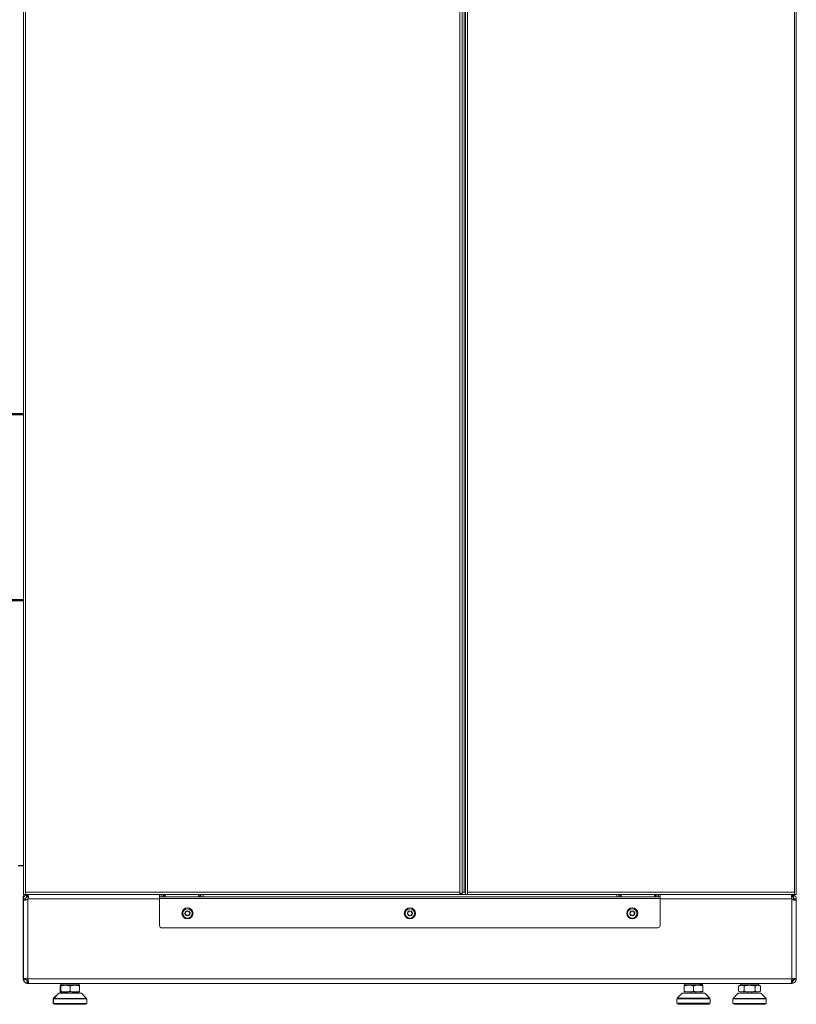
# Model space of a CAD drawing. Header units: millimetres. Extents: x -41968 to 54113, y -9946 to 101810.
# Tile 84 of 174: x -1589 to -94, y 8295 to 10190. Entities that reach past the tile are written whole.
import ezdxf

# ---------------------------------------------------------------- set-up
doc = ezdxf.new("R2010")
doc.units = ezdxf.units.MM
doc.linetypes.add('DASHDOT', pattern=[1, 0.5, -0.25, 0, -0.25])
doc.linetypes.add('DASHED', pattern=[19.05, 12.7, -6.35])
for name, color, linetype, lineweight in [('CERNA', 7, 'Continuous', 15), ('UT-potrubi_privodni', 3, 'Continuous', 50), ('UT-potrubi_zpetne', 3, 'DASHED', 50)]:
    doc.layers.add(name, color=color, linetype=linetype, lineweight=lineweight)
doc.layers.add('UT-komin', color=2, linetype='Continuous')

# ---------------------------------------------------------------- blocks, each defined once
blk = doc.blocks.new('CONDENSINOX_50_2')
at = {"layer": 'CERNA'}
for points in [[(-743.8, 3773.7), (-743.8, 211.1)], [(743.7, 211.1), (743.7, 3773.7)], [(-740.1, 3769.5), (-740.1, 215.4)], [(96.1, 215.4), (96.1, 3769.5)], [(100.4, 3769.5), (100.4, 213.2)], [(104.7, 3769.5), (104.7, 215.4)], [(106.8, 211.1), (106.8, 3769.5)], [(111.1, 3769.5), (111.1, 215.4)], [(740.1, 215.4), (740.1, 3769.5)], [(100.4, 211.1), (-743.8, 211.1)], [(-739.7, 210.9), (-742.6, 210.9)], [(96.1, 215.4), (-740.1, 215.4)], [(-740.1, 215.4), (-740.1, 211.1)], [(-739.7, 210.9), (-738.3, 210.9)], [(-739.4, 210.3), (-739.6, 210)], [(-737.3, 206.2), (-739.4, 210)], [(-738.3, 210.5), (-736.7, 206.5)], [(-736.3, 206.6), (-737.4, 210.8)], [(-735.2, 210.8), (-735.8, 210.4)], [(-735.7, 210.5), (-735.5, 206.8)], [(-735.2, 210), (-735.2, 210.8)], [(-735.2, 206.2), (-735.2, 210)], [(-481.6, 206.8), (-481.6, 211.1)], [(-478.4, 206.8), (-478.4, 211.1)], [(-475.1, 206.8), (-475.1, 211.1)], [(-473, 211.1), (-473, 206.8)], [(-470.9, 211.1), (-470.9, 207.5)], [(-406.7, 211.1), (-406.7, 207.5)], [(-404.5, 206.8), (-404.5, 211.1)], [(-402.4, 211.1), (-402.4, 206.8)], [(-398.1, 211.1), (-398.1, 206.8)], [(96.1, 211.1), (96.1, 215.4)], [(96.1, 213.2), (100.4, 213.2)], [(104.7, 215.4), (100.4, 215.4)], [(100.4, 211.1), (100.4, 213.2)], [(100.4, 211.1), (106.8, 211.1)], [(104.7, 215.4), (106.8, 215.4)], [(106.8, 211.1), (113, 211.1)], [(111.1, 215.4), (111.1, 211.1)], [(740.1, 215.4), (111.1, 215.4)], [(111.1, 211.1), (113, 211.1)], [(743.7, 211.1), (113, 211.1)], [(398.1, 206.8), (398.1, 211.1)], [(402.4, 206.8), (402.4, 211.1)], [(404.5, 211.1), (404.5, 206.8)], [(406.6, 211.1), (406.6, 207.5)], [(470.9, 211.1), (470.9, 207.5)], [(473, 206.8), (473, 211.1)], [(475.1, 211.1), (475.1, 206.8)], [(478.3, 206.8), (478.3, 211.1)], [(481.6, 206.8), (481.6, 211.1)], [(735.2, 210.8), (735.8, 210.4)], [(735.2, 210), (735.2, 210.8)], [(735.2, 210), (735.2, 206.2)], [(735.7, 210.5), (735.5, 206.5)], [(736.3, 206.6), (737.4, 210.8)], [(738.3, 210.5), (736.7, 206.5)], [(739.4, 210), (737.3, 206.2)], [(740.1, 211.1), (740.1, 215.4)], [(-742.7, 206.6), (-744.1, 206.6)], [(-744.1, 48.2), (-744.1, 206.6)], [(-743.8, 202.5), (-739.5, 202.5)], [(-743.8, 202.5), (-739.5, 202.5)], [(-743.8, 202.5), (-743.8, 48.4)], [(-739.5, 202.5), (-739.5, 202.5)], [(-736.3, 206.6), (-736.4, 206.6), (-736.6, 206.6), (-736.8, 206.5)], [(-735.5, 206.8), (-735.5, 206.5)], [(-735.2, 206.2), (-735.5, 206.5)], [(-481.6, 202.5), (-735.2, 202.5)], [(-735.2, 202.5), (-735.2, 46.3)], [(-475.1, 206.8), (-481.6, 206.8)], [(-481.6, 206.8), (-481.6, 203.1)], [(481.6, 203.2), (-481.6, 203.2)], [(-481.6, 203.2), (-481.6, 151.1)], [(-475.1, 206.8), (-402.4, 206.8)], [(-402.4, 206.8), (402.4, 206.8)], [(402.4, 206.8), (475.1, 206.8)], [(481.6, 206.8), (475.1, 206.8)], [(481.6, 206.8), (481.6, 203.1)], [(481.6, 151.1), (481.6, 203.1)], [(735.2, 202.5), (481.6, 202.5)], [(735.2, 206.2), (735.5, 206.5)], [(735.2, 202.5), (735.2, 46.3)], [(736.3, 206.6), (736.4, 206.6), (736.6, 206.6), (736.7, 206.5)], [(738.5, 200.5), (738.5, 205.2)], [(739, 200.4), (739.5, 200.3)], [(739.5, 202.5), (739.5, 202.5)], [(743.7, 202.5), (739.5, 202.5)], [(743.7, 202.5), (739.5, 202.5)], [(743.7, 202.5), (743.7, 48.4)], [(-477.3, 146.9), (477.3, 146.9)], [(-744.1, 48.2), (-743.7, 48.2)], [(-743.5, 48.4), (-743.7, 48.4)], [(-739.3, 48.4), (-743.5, 48.4)], [(-739.3, 47.3), (-743.5, 46.3)], [(-739, 49), (-739.5, 49.2)], [(-739.3, 48.4), (-739.4, 48.1)], [(-737.1, 48.2), (-739.4, 48.2)], [(-737.4, 40.1), (-736.3, 44.3)], [(737.3, 48.4), (-737.3, 48.4)], [(-735.5, 39.7), (-735.5, 39.9)], [(-735.5, 39.7), (-671, 39.7)], [(-735.2, 44.1), (-735.2, 44.3)], [(-735.2, 40.1), (-735.2, 44.1)], [(-735.2, 39.8), (-735.2, 40.1)], [(-735.2, 39.8), (735.2, 39.8)], [(-671.9, 37.1), (-671.9, 39.7)], [(-671, 37.3), (-671, 39.9)], [(-636.7, 37.3), (-636.7, 39.9)], [(-636.7, 39.7), (-620, 39.7)], [(-620, 39.7), (-620, 39.8)], [(-620, 39.7), (-528.3, 39.7)], [(-618.9, 39.7), (-618.9, 39.8)], [(-550.4, 39.7), (-618.9, 39.7)], [(-546.7, 39.7), (-546.7, 39.8)], [(-530.1, 39.8), (-530.1, 39.7)], [(-528.3, 39.8), (-528.3, 39.7)], [(-528.3, 39.7), (-495.3, 39.7)], [(-495.3, 39.7), (-495.3, 39.8)], [(-27.2, 39.8), (-495.2, 39.7)], [(528.8, 37.4), (528.8, 39.9)], [(563.1, 37.5), (563.1, 39.9)], [(636.7, 37.3), (636.7, 39.9)], [(671, 37.3), (671, 39.9)], [(735.2, 40.1), (735.2, 44.3)], [(735.2, 39.8), (735.2, 40.1)], [(737.4, 40.1), (736.3, 44.3)], [(738.5, 48.6), (737.8, 48.6)], [(738.5, 48.6), (738.5, 48.9)], [(739.2, 48.6), (738.5, 48.6)], [(739.3, 48.4), (739.4, 48.1)], [(743.5, 48.4), (739.3, 48.4)], [(743.5, 46.3), (739.3, 47.4)], [(743.5, 48.4), (743.7, 48.4)], [(-676.6, 20.6), (-686.4, 10.8)], [(-675.7, 20.8), (-685.5, 11)], [(-676.6, 20.6), (-675.9, 20.6)], [(-675.7, 20.8), (-632, 20.8)], [(-675.5, 21.1), (-673.9, 21.1)], [(-674.6, 21.2), (-633.1, 21.2)], [(-673, 36), (-672.1, 36)], [(-673, 36), (-673, 23.2)], [(-672.1, 34.7), (-673, 34.4)], [(-658.1, 23.2), (-672.9, 23.2)], [(-672.1, 36.2), (-635.7, 36.2)], [(-672.1, 36.2), (-672.1, 23.4)], [(-635.7, 23.4), (-672.1, 23.4)], [(-671.9, 37.1), (-670.8, 37.1)], [(-671.9, 37.1), (-671, 36.2)], [(-671, 37.3), (-636.7, 37.3)], [(-671, 37.3), (-669.9, 36.2)], [(-659, 21.2), (-659, 23.2)], [(-658.1, 21.2), (-658.1, 23.4)], [(-653.9, 25), (-653.9, 34.6)], [(-649.6, 21.2), (-649.6, 23.4)], [(-645.7, 23.2), (-649.6, 23.2)], [(-644.8, 23.2), (-645.6, 23.2)], [(-636.6, 23.2), (-644.8, 23.2)], [(-636.7, 37.3), (-637.8, 36.2)], [(-636.6, 23.2), (-636.6, 23.4)], [(-635.7, 23.4), (-635.7, 36.2)], [(-632, 20.8), (-622.2, 11)], [(524.1, 20.9), (514.3, 11.2)], [(524.1, 20.9), (565.6, 20.9)], [(525.2, 21.4), (545.9, 21.4)], [(527.7, 36.4), (527.7, 23.5)], [(527.7, 36.4), (564.1, 36.4)], [(555, 23.5), (527.8, 23.5)], [(528.8, 37.4), (529.9, 36.4)], [(528.8, 37.4), (556.6, 37.4)], [(541.7, 21.4), (541.7, 23.5)], [(545.9, 25.2), (545.9, 34.8)], [(545.9, 21.4), (550.8, 21.4)], [(550.2, 21.4), (550.2, 23.5)], [(550.8, 21.4), (566.7, 21.4)], [(564.1, 23.5), (555, 23.5)], [(556.6, 37.5), (563.1, 37.5)], [(563.1, 37.5), (562, 36.4)], [(564.1, 23.5), (564.1, 36.4)], [(565.6, 20.9), (567.8, 20.9)], [(567.8, 20.9), (577.6, 11.2)], [(632, 20.8), (622.2, 11)], [(632, 20.8), (675.7, 20.8)], [(635.7, 36.2), (632.8, 34.6)], [(632.8, 25), (632.8, 34.6)], [(635.7, 23.4), (632.8, 25)], [(633.1, 21.2), (674.6, 21.2)], [(635.7, 36.2), (672, 36.2)], [(672, 23.4), (635.7, 23.4)], [(637.8, 36.2), (636.7, 37.3)], [(636.7, 37.3), (671, 37.3)], [(638.1, 36.2), (637.8, 36.2)], [(643.3, 34.6), (643.3, 25)], [(649.6, 21.2), (649.6, 23.4)], [(658.1, 21.2), (658.1, 23.4)], [(664.3, 25), (664.3, 34.6)], [(669.9, 36.2), (669.6, 36.2)], [(669.9, 36.2), (671, 37.3)], [(672, 36.2), (674.9, 34.6)], [(672.2, 35.8), (672, 35.9)], [(672, 23.4), (674.9, 25)], [(674.9, 25), (674.9, 34.6)], [(675.7, 20.8), (685.5, 11)], [(-686.9, 9.7), (-686, 9.7)], [(-683.7, 1.3), (-686.9, 1.3)], [(-686.8, 1.3), (-686.8, 9.7)], [(-684.2, 10.8), (-686.4, 10.8)], [(-686, 9.9), (-621.8, 9.9)], [(-686, 1.4), (-686, 9.9)], [(-621.8, 1.4), (-686, 1.4)], [(-622.2, 11), (-685.5, 11)], [(-683.1, 10.8), (-684.2, 10.8)], [(-682.8, 1.3), (-683.7, 1.3)], [(-622.6, 1.3), (-624.9, 1.3)], [(-623.1, 10.8), (-624.6, 10.8)], [(-623.3, 11), (-623.1, 10.8)], [(-622.6, 1.3), (-622.6, 1.4)], [(-621.8, 1.4), (-621.8, 9.9)], [(513.8, 1.6), (513.8, 10)], [(513.8, 10), (574.8, 10)], [(578, 1.6), (513.8, 1.6)], [(577.6, 11.2), (514.3, 11.2)], [(576.5, 0), (556.7, 0)], [(574.9, 10), (578.1, 10)], [(578, 1.6), (578, 10)], [(621.7, 1.4), (621.7, 9.9)], [(621.7, 9.9), (686, 9.9)], [(686, 1.4), (621.8, 1.4)], [(685.5, 11), (622.2, 11)], [(686, 1.4), (686, 9.9)], [(-664.6, -0.3), (-685.2, -0.3)], [(-623.4, -0.2), (-684.4, -0.2)], [(-654.7, -0.3), (-664.6, -0.3)], [(-653.9, -0.3), (-654.7, -0.3)], [(-644.3, -0.3), (-653.9, -0.3)], [(-643.2, -0.3), (-644.3, -0.3)], [(-624.3, -0.3), (-643.2, -0.3)], [(545.9, 0), (515.5, 0)], [(556.4, 0), (545.9, 0)], [(556.7, 0), (556.4, 0)], [(684.3, -0.2), (623.4, -0.2)]]:
    blk.add_lwpolyline(points, dxfattribs=at)
for points, knots in [([(-744.1, 206.6), (-744.1, 207.6), (-744, 208.5), (-743.6, 209.4), (-743.3, 210.1), (-742.9, 210.7), (-742.3, 210.8)], [0, 0, 0, 0, 1, 1, 1, 2, 2, 2, 2]), ([(-738.3, 210.9), (-738.6, 210.9), (-738.9, 210.7), (-739.1, 210.6), (-739.2, 210.5), (-739.3, 210.4), (-739.4, 210.3)], [0, 0, 0, 0, 1, 1, 1, 2, 2, 2, 2]), ([(-734.2, 206.8), (-734.2, 207.1), (-734.2, 207.5), (-734.3, 207.8), (-734.4, 208.6), (-734.7, 209.4), (-735.2, 210)], [0, 0, 0, 0, 1, 1, 1, 2, 2, 2, 2]), ([(734.2, 206.8), (734.2, 207.1), (734.2, 207.5), (734.3, 207.8), (734.4, 208.6), (734.6, 209.4), (735.2, 210)], [0, 0, 0, 0, 1, 1, 1, 2, 2, 2, 2]), ([(-743.8, 202.5), (-743.8, 201.8), (-743.6, 201.1), (-743.2, 200.6), (-742.7, 200.1), (-741.9, 200), (-741.2, 200)], [0, 0, 0, 0, 1, 1, 1, 2, 2, 2, 2]), ([(-739.5, 202.5), (-739.5, 202.3), (-739.5, 202), (-739.5, 201.8), (-739.4, 201.3), (-739.4, 200.7), (-739, 200.4)], [0, 0, 0, 0, 1, 1, 1, 2, 2, 2, 2]), ([(-736.7, 206.5), (-736.8, 206.5), (-736.9, 206.4), (-737, 206.4), (-737.1, 206.3), (-737.2, 206.3), (-737.3, 206.2)], [0, 0, 0, 0, 1, 1, 1, 2, 2, 2, 2]), ([(-473, 206.8), (-473, 206.8), (-472, 206.8), (-472, 206.8), (-471.8, 206.8), (-471.6, 206.8), (-471.3, 206.9), (-471.2, 206.9), (-471.1, 207), (-471, 207.1), (-470.9, 207.2), (-470.9, 207.4), (-470.9, 207.5)], [0, 0, 0, 0, 1, 1, 1, 2, 2, 2, 3, 3, 3, 4, 4, 4, 4]), ([(-404.5, 206.8), (-404.5, 206.8), (-405.5, 206.8), (-405.5, 206.8), (-405.7, 206.8), (-406, 206.8), (-406.2, 206.9), (-406.3, 206.9), (-406.5, 207), (-406.5, 207.1), (-406.6, 207.2), (-406.7, 207.4), (-406.7, 207.5)], [0, 0, 0, 0, 1, 1, 1, 2, 2, 2, 3, 3, 3, 4, 4, 4, 4]), ([(404.5, 206.8), (404.5, 206.8), (405.5, 206.8), (405.5, 206.8), (405.7, 206.8), (406, 206.8), (406.2, 206.9), (406.3, 206.9), (406.5, 207), (406.5, 207.1), (406.6, 207.2), (406.6, 207.4), (406.6, 207.5)], [0, 0, 0, 0, 1, 1, 1, 2, 2, 2, 3, 3, 3, 4, 4, 4, 4]), ([(473, 206.8), (473, 206.8), (472, 206.8), (472, 206.8), (471.8, 206.8), (471.5, 206.8), (471.3, 206.9), (471.2, 206.9), (471, 207), (471, 207.1), (470.9, 207.2), (470.9, 207.4), (470.9, 207.5)], [0, 0, 0, 0, 1, 1, 1, 2, 2, 2, 3, 3, 3, 4, 4, 4, 4]), ([(736.7, 206.5), (736.8, 206.5), (736.9, 206.4), (737, 206.4), (737.1, 206.3), (737.2, 206.3), (737.3, 206.2)], [0, 0, 0, 0, 1, 1, 1, 2, 2, 2, 2]), ([(739.5, 202.5), (739.5, 202.3), (739.5, 202), (739.5, 201.8), (739.4, 201.3), (739.4, 200.7), (739, 200.4)], [0, 0, 0, 0, 1, 1, 1, 2, 2, 2, 2]), ([(743.7, 202.5), (743.7, 201.8), (743.6, 201.1), (743.2, 200.6), (742.7, 200.1), (741.9, 200), (741.2, 200)], [0, 0, 0, 0, 1, 1, 1, 2, 2, 2, 2]), ([(-438.8, 174.7), (-438.8, 180.6), (-434, 185.4), (-428.1, 185.4), (-422.2, 185.4), (-417.4, 180.6), (-417.4, 174.7), (-417.4, 168.8), (-422.2, 164), (-428.1, 164), (-434, 164), (-438.8, 168.8), (-438.8, 174.7)], [0, 0, 0, 0, 1, 1, 1, 2, 2, 2, 3, 3, 3, 4, 4, 4, 4]), ([(-437, 174.7), (-437, 179.6), (-433, 183.7), (-428.1, 183.7), (-423.1, 183.7), (-419.1, 179.6), (-419.1, 174.7), (-419.1, 169.7), (-423.1, 165.7), (-428.1, 165.7), (-433, 165.7), (-437, 169.7), (-437, 174.7)], [0, 0, 0, 0, 1, 1, 1, 2, 2, 2, 3, 3, 3, 4, 4, 4, 4]), ([(-432.3, 175.5), (-432.8, 175.3), (-433, 174.9), (-432.9, 174.4), (-432.8, 174.2), (-432.6, 174), (-432.3, 173.9)], [0, 0, 0, 0, 1, 1, 1, 2, 2, 2, 2]), ([(-430.9, 171.4), (-431, 170.9), (-430.7, 170.5), (-430.3, 170.4), (-430, 170.3), (-429.7, 170.4), (-429.5, 170.6)], [0, 0, 0, 0, 1, 1, 1, 2, 2, 2, 2]), ([(-429.5, 178.8), (-429.8, 179.1), (-430.4, 179.1), (-430.7, 178.7), (-430.9, 178.5), (-430.9, 178.3), (-430.9, 178)], [0, 0, 0, 0, 1, 1, 1, 2, 2, 2, 2]), ([(-425.3, 178), (-425.2, 178.4), (-425.4, 178.9), (-425.9, 179), (-426.1, 179), (-426.4, 178.9), (-426.6, 178.8)], [0, 0, 0, 0, 1, 1, 1, 2, 2, 2, 2]), ([(-426.6, 170.6), (-426.3, 170.3), (-425.8, 170.3), (-425.5, 170.6), (-425.3, 170.8), (-425.2, 171.1), (-425.3, 171.4)], [0, 0, 0, 0, 1, 1, 1, 2, 2, 2, 2]), ([(-423.8, 173.9), (-423.4, 174), (-423.1, 174.5), (-423.2, 174.9), (-423.3, 175.2), (-423.5, 175.4), (-423.8, 175.5)], [0, 0, 0, 0, 1, 1, 1, 2, 2, 2, 2]), ([(-10.7, 174.7), (-10.7, 180.6), (-5.9, 185.4), (0, 185.4), (5.9, 185.4), (10.7, 180.6), (10.7, 174.7), (10.7, 168.8), (5.9, 164), (0, 164), (-5.9, 164), (-10.7, 168.8), (-10.7, 174.7)], [0, 0, 0, 0, 1, 1, 1, 2, 2, 2, 3, 3, 3, 4, 4, 4, 4]), ([(-9, 174.7), (-9, 179.6), (-5, 183.7), (0, 183.7), (5, 183.7), (9, 179.6), (9, 174.7), (9, 169.7), (5, 165.7), (0, 165.7), (-5, 165.7), (-9, 169.7), (-9, 174.7)], [0, 0, 0, 0, 1, 1, 1, 2, 2, 2, 3, 3, 3, 4, 4, 4, 4]), ([(-4.3, 175.5), (-4.7, 175.3), (-4.9, 174.9), (-4.8, 174.4), (-4.8, 174.2), (-4.5, 174), (-4.3, 173.9)], [0, 0, 0, 0, 1, 1, 1, 2, 2, 2, 2]), ([(-1.5, 178.8), (-1.8, 179.1), (-2.3, 179.1), (-2.6, 178.7), (-2.8, 178.5), (-2.9, 178.3), (-2.8, 178)], [0, 0, 0, 0, 1, 1, 1, 2, 2, 2, 2]), ([(-2.8, 171.4), (-2.9, 170.9), (-2.7, 170.5), (-2.2, 170.4), (-2, 170.3), (-1.7, 170.4), (-1.5, 170.6)], [0, 0, 0, 0, 1, 1, 1, 2, 2, 2, 2]), ([(2.8, 178), (2.9, 178.4), (2.6, 178.9), (2.2, 179), (1.9, 179), (1.7, 178.9), (1.5, 178.8)], [0, 0, 0, 0, 1, 1, 1, 2, 2, 2, 2]), ([(1.5, 170.6), (1.8, 170.3), (2.3, 170.3), (2.6, 170.6), (2.8, 170.8), (2.8, 171.1), (2.8, 171.4)], [0, 0, 0, 0, 1, 1, 1, 2, 2, 2, 2]), ([(4.3, 173.9), (4.7, 174), (4.9, 174.5), (4.8, 174.9), (4.7, 175.2), (4.5, 175.4), (4.3, 175.5)], [0, 0, 0, 0, 1, 1, 1, 2, 2, 2, 2]), ([(417.4, 174.7), (417.4, 180.6), (422.1, 185.4), (428, 185.4), (434, 185.4), (438.8, 180.6), (438.8, 174.7), (438.8, 168.8), (434, 164), (428, 164), (422.1, 164), (417.4, 168.8), (417.4, 174.7)], [0, 0, 0, 0, 1, 1, 1, 2, 2, 2, 3, 3, 3, 4, 4, 4, 4]), ([(419.1, 174.7), (419.1, 179.6), (423.1, 183.7), (428, 183.7), (433, 183.7), (437, 179.6), (437, 174.7), (437, 169.7), (433, 165.7), (428, 165.7), (423.1, 165.7), (419.1, 169.7), (419.1, 174.7)], [0, 0, 0, 0, 1, 1, 1, 2, 2, 2, 3, 3, 3, 4, 4, 4, 4]), ([(423.8, 175.5), (423.3, 175.3), (423.1, 174.9), (423.2, 174.4), (423.3, 174.2), (423.5, 174), (423.8, 173.9)], [0, 0, 0, 0, 1, 1, 1, 2, 2, 2, 2]), ([(425.2, 171.4), (425.1, 170.9), (425.4, 170.5), (425.8, 170.4), (426.1, 170.3), (426.4, 170.4), (426.6, 170.6)], [0, 0, 0, 0, 1, 1, 1, 2, 2, 2, 2]), ([(426.6, 178.8), (426.3, 179.1), (425.8, 179.1), (425.4, 178.7), (425.3, 178.5), (425.2, 178.3), (425.3, 178)], [0, 0, 0, 0, 1, 1, 1, 2, 2, 2, 2]), ([(430.9, 178), (431, 178.4), (430.7, 178.9), (430.3, 179), (430, 179), (429.7, 178.9), (429.5, 178.8)], [0, 0, 0, 0, 1, 1, 1, 2, 2, 2, 2]), ([(429.5, 170.6), (429.8, 170.3), (430.3, 170.3), (430.7, 170.6), (430.8, 170.8), (430.9, 171.1), (430.8, 171.4)], [0, 0, 0, 0, 1, 1, 1, 2, 2, 2, 2]), ([(432.3, 173.9), (432.7, 174), (433, 174.5), (432.9, 174.9), (432.8, 175.2), (432.6, 175.4), (432.3, 175.5)], [0, 0, 0, 0, 1, 1, 1, 2, 2, 2, 2]), ([(-743.5, 48.3), (-743.6, 48.2), (-743.6, 48.1), (-743.6, 47.9), (-743.7, 47.4), (-743.6, 46.8), (-743.5, 46.3)], [0, 0, 0, 0, 1, 1, 1, 2, 2, 2, 2]), ([(-737.5, 39.9), (-738.9, 40.3), (-740.3, 41.1), (-741.4, 42.2), (-742.5, 43.3), (-743.3, 44.7), (-743.7, 46.2)], [0, 0, 0, 0, 1, 1, 1, 2, 2, 2, 2]), ([(-741.2, 49.4), (-741.5, 49.4), (-741.8, 49.4), (-742, 49.3), (-742.6, 49.2), (-743.2, 48.9), (-743.5, 48.4)], [0, 0, 0, 0, 1, 1, 1, 2, 2, 2, 2]), ([(-735.2, 40.1), (-735, 40.2), (-734.9, 40.3), (-734.8, 40.5), (-734.3, 41), (-734.2, 41.7), (-734.2, 42.4)], [0, 0, 0, 0, 1, 1, 1, 2, 2, 2, 2]), ([(735.2, 40.1), (735, 40.2), (734.8, 40.3), (734.7, 40.5), (734.3, 41), (734.2, 41.7), (734.2, 42.4)], [0, 0, 0, 0, 1, 1, 1, 2, 2, 2, 2]), ([(741.2, 49.4), (741.5, 49.4), (741.8, 49.4), (742, 49.3), (742.6, 49.2), (743.2, 48.9), (743.5, 48.4)], [0, 0, 0, 0, 1, 1, 1, 2, 2, 2, 2]), ([(743.5, 48.3), (743.5, 48.2), (743.6, 48.1), (743.6, 47.9), (743.7, 47.4), (743.6, 46.8), (743.5, 46.3)], [0, 0, 0, 0, 1, 1, 1, 2, 2, 2, 2]), ([(638.1, 23.4), (637.6, 23.4), (637.2, 23.4), (636.8, 23.5), (635.4, 23.7), (634.1, 24.3), (632.8, 25)], [0, 0, 0, 0, 1, 1, 1, 2, 2, 2, 2]), ([(638.1, 36.2), (638.5, 36.2), (639, 36.2), (639.4, 36.1), (640.8, 35.9), (642.1, 35.3), (643.3, 34.6)], [0, 0, 0, 0, 1, 1, 1, 2, 2, 2, 2]), ([(643.3, 25), (642.9, 24.8), (642.5, 24.5), (642, 24.3), (640.8, 23.7), (639.5, 23.4), (638.1, 23.4)], [0, 0, 0, 0, 1, 1, 1, 2, 2, 2, 2]), ([(664.3, 34.6), (664.8, 34.8), (665.2, 35.1), (665.6, 35.3), (666.9, 35.8), (668.2, 36.2), (669.6, 36.2)], [0, 0, 0, 0, 1, 1, 1, 2, 2, 2, 2]), ([(669.6, 23.4), (669.1, 23.4), (668.7, 23.4), (668.3, 23.5), (666.9, 23.7), (665.6, 24.3), (664.4, 25)], [0, 0, 0, 0, 1, 1, 1, 2, 2, 2, 2]), ([(674.9, 25), (674.4, 24.8), (674, 24.5), (673.6, 24.3), (672.3, 23.7), (671, 23.4), (669.6, 23.4)], [0, 0, 0, 0, 1, 1, 1, 2, 2, 2, 2])]:
    blk.add_open_spline(points, degree=3, knots=knots, dxfattribs=at)
for points in [[(-739.4, 210), (-742.1, 208.5), (-743.8, 205.6), (-743.8, 202.5)], [(-739.6, 210), (-739.6, 209.9), (-739.7, 209.8), (-739.7, 209.8)], [(-738.3, 210.5), (-738.7, 210.3), (-739, 210.2), (-739.3, 209.9)], [(-737.4, 210.8), (-737.7, 210.7), (-738, 210.7), (-738.2, 210.4)], [(-735.2, 210), (-735.3, 210.1), (-735.6, 210.3), (-735.7, 210.4)], [(735.2, 210), (735.3, 210.1), (735.5, 210.3), (735.7, 210.4)], [(737.4, 210.8), (737.7, 210.7), (738, 210.6), (738.2, 210.4)], [(738.1, 211.1), (738.6, 210.9), (739.1, 210.5), (739.5, 210.1)], [(738.3, 210.5), (738.6, 210.3), (739, 210.2), (739.3, 209.9)], [(743.7, 202.5), (743.7, 205.6), (742.1, 208.5), (739.3, 210)], [(739.8, 209.7), (739.7, 209.8), (739.7, 209.9), (739.6, 210)], [(-741.2, 200), (-740.7, 200), (-740.1, 200.1), (-739.5, 200.2)], [(-737.3, 206.2), (-738.6, 205.5), (-739.5, 204.1), (-739.5, 202.5)], [(-739.5, 200.3), (-739.3, 200.3), (-739.2, 200.3), (-739, 200.4)], [(-739, 200.4), (-737.6, 200.8), (-736.2, 201.4), (-735.2, 202.5)], [(-735.5, 206.8), (-735.8, 206.8), (-736, 206.7), (-736.3, 206.6)], [(-734.3, 205.3), (-734.5, 205.7), (-734.8, 206.1), (-735.2, 206.2)], [(-735.2, 202.5), (-734.8, 203.4), (-734.5, 204.4), (-734.3, 205.3)], [(-734.3, 205.3), (-734.3, 205.8), (-734.2, 206.3), (-734.2, 206.8)], [(734.3, 205.3), (734.3, 205.8), (734.2, 206.3), (734.2, 206.8)], [(734.3, 205.3), (734.5, 205.7), (734.8, 206.1), (735.2, 206.2)], [(735.2, 202.5), (734.7, 203.4), (734.5, 204.4), (734.3, 205.3)], [(739, 200.4), (737.6, 200.8), (736.2, 201.4), (735.2, 202.5)], [(736.3, 206.6), (736, 206.7), (735.7, 206.8), (735.5, 206.8)], [(739.5, 202.5), (739.5, 204.1), (738.6, 205.5), (737.3, 206.3)], [(741.2, 200), (740.6, 200), (740, 200.1), (739.5, 200.2)], [(-430.6, 178.8), (-432, 178), (-432.8, 176.4), (-432.9, 174.8)], [(-432.9, 174.5), (-432.9, 172.9), (-432, 171.4), (-430.6, 170.6)], [(-432.3, 175.5), (-431.2, 175.8), (-430.6, 176.9), (-430.9, 178)], [(-430.9, 171.4), (-430.6, 172.5), (-431.3, 173.6), (-432.3, 173.9)], [(-425.8, 178.9), (-427.2, 179.7), (-428.9, 179.7), (-430.4, 178.9)], [(-429.5, 178.8), (-428.7, 178), (-427.4, 178), (-426.6, 178.8)], [(-426.6, 170.6), (-427.4, 171.4), (-428.7, 171.4), (-429.5, 170.6)], [(-423.2, 174.8), (-423.3, 176.4), (-424.1, 177.9), (-425.5, 178.8)], [(-425.3, 178), (-425.5, 176.9), (-424.9, 175.8), (-423.8, 175.5)], [(-425.5, 170.6), (-424.1, 171.4), (-423.3, 172.9), (-423.2, 174.5)], [(-423.8, 173.9), (-424.9, 173.6), (-425.5, 172.5), (-425.3, 171.4)], [(-2.5, 178.8), (-3.9, 178), (-4.8, 176.4), (-4.8, 174.8)], [(-4.8, 174.5), (-4.8, 172.9), (-3.9, 171.4), (-2.6, 170.6)], [(-4.3, 175.5), (-3.2, 175.8), (-2.5, 176.9), (-2.8, 178)], [(-2.8, 171.4), (-2.5, 172.5), (-3.2, 173.6), (-4.3, 173.9)], [(2.3, 178.9), (0.9, 179.7), (-0.9, 179.7), (-2.3, 178.9)], [(-1.5, 178.8), (-0.7, 178), (0.6, 178), (1.5, 178.8)], [(1.5, 170.6), (0.6, 171.4), (-0.6, 171.4), (-1.5, 170.6)], [(4.8, 174.8), (4.8, 176.4), (3.9, 177.9), (2.5, 178.8)], [(2.8, 178), (2.5, 176.9), (3.2, 175.8), (4.3, 175.5)], [(2.5, 170.6), (3.9, 171.4), (4.8, 172.9), (4.8, 174.5)], [(4.3, 173.9), (3.2, 173.6), (2.5, 172.5), (2.8, 171.4)], [(425.5, 178.8), (424.1, 178), (423.3, 176.4), (423.2, 174.8)], [(423.2, 174.5), (423.3, 172.9), (424.1, 171.4), (425.5, 170.6)], [(423.8, 175.5), (424.9, 175.8), (425.5, 176.9), (425.2, 178)], [(425.2, 171.4), (425.5, 172.5), (424.9, 173.6), (423.8, 173.9)], [(430.3, 178.9), (428.9, 179.7), (427.2, 179.7), (425.8, 178.9)], [(426.6, 178.8), (427.4, 178), (428.7, 178), (429.5, 178.8)], [(429.5, 170.6), (428.7, 171.4), (427.4, 171.4), (426.6, 170.6)], [(432.9, 174.8), (432.8, 176.4), (432, 177.9), (430.6, 178.8)], [(430.9, 178), (430.6, 176.9), (431.2, 175.8), (432.3, 175.5)], [(430.6, 170.6), (432, 171.4), (432.8, 172.9), (432.9, 174.5)], [(432.3, 173.9), (431.2, 173.6), (430.6, 172.5), (430.8, 171.4)], [(-430.4, 170.4), (-428.9, 169.7), (-427.2, 169.7), (-425.8, 170.4)], [(-2.3, 170.4), (-0.9, 169.7), (0.9, 169.7), (2.3, 170.4)], [(425.8, 170.4), (427.2, 169.7), (428.9, 169.7), (430.3, 170.4)], [(-481.6, 151.1), (-481.6, 148.8), (-479.7, 146.8), (-477.3, 146.8)], [(477.3, 146.9), (479.6, 146.9), (481.5, 148.8), (481.5, 151.1)], [(-744.1, 48.2), (-744.1, 47.6), (-743.9, 46.9), (-743.7, 46.3)], [(-743.8, 48.4), (-743.8, 43.7), (-739.9, 39.8), (-735.2, 39.8)], [(-739.5, 49.2), (-740.1, 49.3), (-740.7, 49.4), (-741.2, 49.4)], [(-739.4, 48.1), (-739.5, 47.9), (-739.4, 47.6), (-739.3, 47.4)], [(-739, 49), (-739.2, 48.9), (-739.3, 48.6), (-739.3, 48.4)], [(-739.3, 47.3), (-738.9, 45.4), (-737.1, 44.1), (-735.2, 44.1)], [(-737.3, 48.4), (-737.9, 48.7), (-738.5, 48.9), (-739, 49)], [(-737.5, 39.9), (-737.5, 39.9), (-737.4, 39.9), (-737.4, 39.9)], [(-737.4, 39.9), (-736.7, 39.7), (-736.1, 39.7), (-735.5, 39.7)], [(-735.2, 46.3), (-735.7, 47.1), (-736.5, 47.8), (-737.3, 48.4)], [(-734.6, 44.6), (-734.7, 45.2), (-734.9, 45.7), (-735.2, 46.3)], [(-735.2, 44.3), (-735, 44.3), (-734.7, 44.4), (-734.6, 44.6)], [(-733.7, 39.8), (-734.2, 39.8), (-734.7, 39.9), (-735.1, 40.1)], [(-734.4, 44.1), (-734.5, 44.3), (-734.5, 44.4), (-734.5, 44.6)], [(-734.2, 42.4), (-734.2, 42.9), (-734.3, 43.6), (-734.4, 44.1)], [(-550.4, 39.7), (-549.9, 39.7), (-549.5, 39.8), (-549.1, 39.8)], [(733.7, 39.8), (734.2, 39.8), (734.6, 39.9), (735.1, 40.1)], [(734.2, 42.4), (734.2, 42.9), (734.3, 43.6), (734.4, 44.1)], [(734.5, 44.6), (734.5, 44.4), (734.5, 44.3), (734.4, 44.1)], [(735.2, 46.3), (734.9, 45.7), (734.7, 45.2), (734.5, 44.6)], [(735.2, 44.3), (735, 44.3), (734.7, 44.4), (734.5, 44.6)], [(734.7, 44.9), (736.3, 45.7), (737.6, 47.1), (738.6, 48.6)], [(735.2, 46.3), (735.7, 47.1), (736.5, 47.8), (737.3, 48.4)], [(735.2, 44.1), (737.1, 44.1), (738.8, 45.5), (739.3, 47.4)], [(735.2, 39.8), (739.1, 39.8), (742.5, 42.5), (743.5, 46.3)], [(737.3, 48.4), (737.9, 48.7), (738.4, 48.9), (739, 49)], [(739.5, 49.2), (739.3, 49.1), (739.1, 49.1), (739, 49.1)], [(739, 49), (739.2, 48.9), (739.3, 48.6), (739.3, 48.4)], [(739.4, 48.1), (739.4, 47.9), (739.4, 47.6), (739.3, 47.4)], [(739.5, 49.2), (740, 49.3), (740.6, 49.4), (741.2, 49.4)], [(-674.6, 20.8), (-674.8, 21), (-675.2, 21.1), (-675.5, 21.1)], [(-673.5, 20.8), (-673.8, 21.1), (-674.2, 21.2), (-674.6, 21.2)], [(-672.9, 24.8), (-672.7, 24.8), (-672.4, 24.7), (-672.2, 24.6)], [(-672.1, 34.6), (-669.1, 35.5), (-666, 36.2), (-663, 36.2)], [(-663, 23.4), (-666.1, 23.4), (-669.1, 24), (-672.1, 25)], [(-666.5, 23.4), (-665.7, 23.3), (-664.7, 23.2), (-663.9, 23.2)], [(-663.9, 23.2), (-663.5, 23.2), (-663.2, 23.2), (-663, 23.2)], [(-663, 36.2), (-659.9, 36.2), (-656.8, 35.6), (-653.9, 34.6)], [(-653.9, 25), (-656.8, 24), (-659.9, 23.4), (-663, 23.4)], [(-663, 23.2), (-662.4, 23.2), (-661.8, 23.3), (-661.2, 23.4)], [(-653.9, 34.6), (-651, 35.5), (-647.9, 36.2), (-644.8, 36.2)], [(-644.8, 23.4), (-647.9, 23.4), (-650.9, 24), (-653.9, 25)], [(-648.3, 23.4), (-647.4, 23.3), (-646.5, 23.2), (-645.7, 23.2)], [(-645.7, 23.2), (-645.4, 23.2), (-645, 23.2), (-644.8, 23.2)], [(-644.8, 36.2), (-641.7, 36.2), (-638.6, 35.6), (-635.7, 34.6)], [(-635.7, 25), (-638.6, 24), (-641.7, 23.4), (-644.8, 23.4)], [(-644.8, 23.2), (-644.2, 23.2), (-643.6, 23.3), (-643, 23.3)], [(-633.1, 21.2), (-633.5, 21.2), (-633.9, 21.1), (-634.2, 20.8)], [(526.3, 20.9), (526, 21.2), (525.6, 21.4), (525.2, 21.4)], [(527.7, 34.7), (530.7, 35.7), (533.8, 36.4), (536.8, 36.4)], [(536.8, 23.5), (533.8, 23.5), (530.7, 24.2), (527.8, 25.1)], [(536.8, 36.4), (539.9, 36.4), (543, 35.7), (545.9, 34.8)], [(545.9, 25.2), (543, 24.2), (539.9, 23.5), (536.8, 23.5)], [(545.9, 34.8), (548.8, 35.7), (551.9, 36.4), (555, 36.4)], [(555, 23.5), (551.9, 23.5), (548.9, 24.2), (545.9, 25.2)], [(555, 36.4), (558.1, 36.4), (561.2, 35.7), (564.1, 34.8)], [(564.1, 25.2), (561.2, 24.2), (558.1, 23.6), (555, 23.6)], [(566.7, 21.4), (566.3, 21.4), (565.9, 21.2), (565.6, 20.9)], [(632.8, 34.6), (633.7, 35.1), (634.6, 35.5), (635.5, 35.8)], [(634.2, 20.8), (633.9, 21.1), (633.5, 21.2), (633.1, 21.2)], [(635.7, 35.9), (635.7, 35.8), (635.6, 35.8), (635.5, 35.8)], [(635.7, 35.9), (636.4, 36.1), (637.1, 36.2), (637.8, 36.2)], [(643.3, 34.6), (646.8, 35.6), (650.3, 36.2), (653.9, 36.2)], [(653.9, 23.4), (650.3, 23.4), (646.7, 24), (643.3, 25)], [(653.9, 36.2), (657.4, 36.2), (661, 35.6), (664.3, 34.6)], [(664.3, 25), (661, 24), (657.4, 23.4), (653.9, 23.4)], [(669.9, 36.2), (670.6, 36.2), (671.3, 36.1), (672, 35.9)], [(672.2, 35.8), (673.1, 35.5), (674, 35.1), (674.8, 34.6)], [(674.6, 21.2), (674.2, 21.2), (673.8, 21.1), (673.5, 20.8)], [(-685.2, -0.3), (-684.4, -0.3), (-683.6, 0.4), (-683.6, 1.3)], [(-684.4, -0.2), (-683.5, -0.2), (-682.8, 0.5), (-682.8, 1.4)], [(-683.7, 9.9), (-683.7, 10.2), (-683.9, 10.6), (-684.1, 10.8)], [(-682.8, 9.9), (-682.8, 10.3), (-682.9, 10.7), (-683.2, 11)], [(-624.5, 11), (-624.8, 10.7), (-625, 10.3), (-625, 9.9)], [(-625, 1.4), (-625, 0.5), (-624.3, -0.2), (-623.4, -0.2)], [(515.5, 0), (516.3, 0), (517, 0.7), (517, 1.6)], [(517.1, 10), (517.1, 10.5), (516.9, 10.9), (516.6, 11.2)], [(575.3, 11.2), (575, 10.9), (574.8, 10.5), (574.8, 10)], [(574.8, 1.6), (574.8, 0.7), (575.6, 0), (576.4, 0)], [(623.3, -0.2), (624.2, -0.2), (624.9, 0.5), (624.9, 1.4)], [(625, 9.9), (625, 10.3), (624.8, 10.7), (624.5, 11)], [(683.2, 11), (682.9, 10.7), (682.7, 10.3), (682.7, 9.9)], [(682.7, 1.4), (682.7, 0.5), (683.5, -0.2), (684.3, -0.2)], [(-624.9, -0.2), (-624.7, -0.3), (-624.5, -0.3), (-624.3, -0.3)]]:
    blk.add_open_spline(points, degree=3, dxfattribs=at)

msp = doc.modelspace()

# ---------------------------------------------------------------- linework, layer by layer
at = {"layer": 'UT-komin', "linetype": 'DASHDOT', "ltscale": 150}
msp.add_line((-2793.167, 8561.615), (-1581.874, 8561.615), dxfattribs=at)
at = {"layer": 'UT-potrubi_privodni', "ltscale": 10}
msp.add_lwpolyline([(-2486.46, 9430.93), (-1581.874, 9430.93)], dxfattribs=at)
at = {"layer": 'UT-potrubi_zpetne', "ltscale": 10}
msp.add_lwpolyline([(-1581.874, 9072.736), (-2411.844, 9072.736)], dxfattribs=at)

# ---------------------------------------------------------------- block references
at = {"layer": 'UT-potrubi_privodni', "ltscale": 10}
msp.add_blockref('CONDENSINOX_50_2', (-838.126, 8295.091), dxfattribs=at)

doc.saveas('drawing.dxf')
